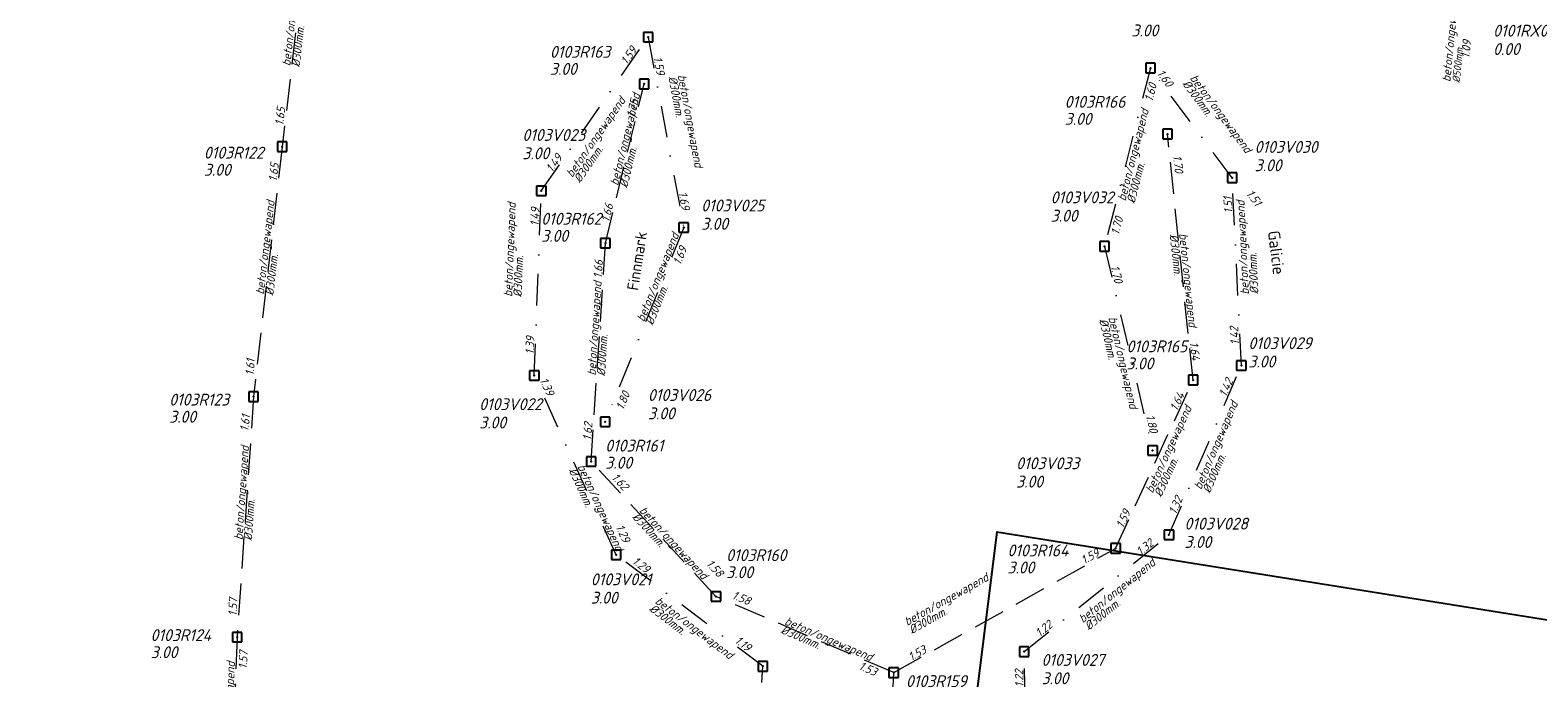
# Model space of a CAD drawing. Extents: x 155498 to 174806, y 452529 to 461643.
# Tile 20 of 44: x 158053 to 158291, y 460833 to 460936. Entities that reach past the tile are written whole.
import ezdxf
from ezdxf.enums import TextEntityAlignment as Align

# ---------------------------------------------------------------- set-up
doc = ezdxf.new("R2010")
doc.units = 0
doc.header["$PDMODE"] = 64
doc.header["$PDSIZE"] = 1.5
doc.linetypes.add('RI-HWA', pattern=[7.4, 5, -2.4])
doc.linetypes.add('RI-VWA', pattern=[11, 5, -3, 0, -3])
doc.layers.get('0').update_dxf_attribs({"linetype": 'CONTINUOUS'})
doc.layers.get('DEFPOINTS').update_dxf_attribs({"linetype": 'CONTINUOUS'})
for name, color, linetype, lineweight in [('B-OI-RI-GWA-MATERIAAL-T18', 10, 'CONTINUOUS', 18), ('B-OI-RI-GWA-PUTDEKSELHOOGTE-T25', 10, 'CONTINUOUS', 25), ('B-OI-RI-GWA_BOB-T18', 10, 'CONTINUOUS', 18), ('B-OI-RI-GWA_DIAMETER-T18', 10, 'CONTINUOUS', 18), ('B-OI-RI-GWA_PUTNUMMER-T18', 10, 'CONTINUOUS', 18), ('B-OI-RI-HWA-BOB-T18', 150, 'CONTINUOUS', 18), ('B-OI-RI-HWA-MATERIAAL-T18', 150, 'CONTINUOUS', 18), ('B-OI-RI-HWA-PUTDEKSELHOOGTE-T25', 150, 'CONTINUOUS', 25), ('B-OI-RI-HWA-PUTNUMMER-T25', 150, 'CONTINUOUS', 25), ('B-OI-RI-HWA_DIAMETER-T18', 150, 'CONTINUOUS', 18), ('B-OI-RI-HWA_RIOOLPUT-S', 150, 'CONTINUOUS', 25), ('B-OI-RI-HWA_TRANSPORTLEIDING-G', 150, 'RI-HWA', 18), ('B-OI-RI-VWA-BOB-T18', 34, 'CONTINUOUS', 18), ('B-OI-RI-VWA-DIAMETER-T18', 34, 'CONTINUOUS', 18), ('B-OI-RI-VWA-MATERIAAL-T18', 34, 'CONTINUOUS', 18), ('B-OI-RI-VWA_PUTDEKSELHOOGTE-T25', 34, 'CONTINUOUS', 25), ('B-OI-RI-VWA_PUTNUMMER-T25', 34, 'CONTINUOUS', 25), ('B-OI-RI-VWA_RIOOLPUT-S', 34, 'CONTINUOUS', 25), ('B-OI-RI-VWA_TRANSPORTLEIDING-G', 34, 'RI-VWA', 18), ('B-XX-OG-TOPOGRAFIE-T18', 2, 'CONTINUOUS', 18)]:
    doc.layers.add(name, color=color, linetype=linetype, lineweight=lineweight)
doc.styles.add('NLCS-ISO-M-T18', font='NLCS-ISO.ttf', dxfattribs={"height": 1.8})
doc.styles.add('NLCS-ISO-M500-T18_CURSIEF', font='NLCS-ISO.ttf', dxfattribs={"oblique": 15, "height": 0.9})
doc.styles.add('NLCS-ISO-M750-T18_CURSIEF', font='NLCS-ISO.ttf', dxfattribs={"oblique": 15, "height": 1.35})
doc.styles.add('NLCS-ISO-M750-T25_CURSIEF', font='NLCS-ISO.ttf', dxfattribs={"oblique": 15, "height": 1.875})

# ---------------------------------------------------------------- blocks, each defined once
blk = doc.blocks.new('ACMAP_ANN_TEMPLATE_gwa-diam')
at = {"style": 'NLCS-ISO-M500-T18_CURSIEF', "oblique": 15}
blk.add_attdef('gwa-diam', (-2.2, -1.3), '', height=1.2, dxfattribs=at)
blk = doc.blocks.new('ACMAP_ANN_TEMPLATE_gwa-materiaal')
at = {"style": 'NLCS-ISO-M750-T18_CURSIEF', "oblique": 15}
blk.add_attdef('gwa-mat', (-2.2, 0.2), '', height=1.35, dxfattribs=at)
blk = doc.blocks.new('ACMAP_ANN_TEMPLATE_gwa-nap-r')
at = {"style": 'NLCS-ISO-M750-T18_CURSIEF', "oblique": 15}
blk.add_attdef('gwa-nap-r', (-5.6, 0.2), '', height=1.35, dxfattribs=at)
blk = doc.blocks.new('ACMAP_ANN_TEMPLATE_hwa-diam')
at = {"style": 'NLCS-ISO-M750-T18_CURSIEF', "oblique": 15}
blk.add_attdef('hwa-diam', (-3.7, -1.3), '', height=1.35, dxfattribs=at)
blk = doc.blocks.new('ACMAP_ANN_TEMPLATE_hwa-nap-l')
at = {"style": 'NLCS-ISO-M750-T18_CURSIEF', "oblique": 15}
blk.add_attdef('hwa-nap-l', (3.3, 0.2), '', height=1.35, dxfattribs=at)
blk = doc.blocks.new('ACMAP_ANN_TEMPLATE_hwa-nap-r')
at = {"style": 'NLCS-ISO-M750-T18_CURSIEF', "oblique": 15}
blk.add_attdef('hwa-nap-r', (-5.6, 0.2), '', height=1.35, dxfattribs=at)
blk = doc.blocks.new('ACMAP_ANN_TEMPLATE_vwa-diam')
at = {"style": 'NLCS-ISO-M750-T18_CURSIEF', "oblique": 15}
blk.add_attdef('vwa-diam', (0.3, -1.3), '', height=1.35, dxfattribs=at)
blk = doc.blocks.new('ACMAP_ANN_TEMPLATE_vwa-materiaal')
at = {"style": 'NLCS-ISO-M750-T18_CURSIEF', "oblique": 15}
blk.add_attdef('vwa-mat', (0.3, 0.2), '', height=1.35, dxfattribs=at)
blk = doc.blocks.new('ACMAP_ANN_TEMPLATE_vwa-nap-l')
at = {"style": 'NLCS-ISO-M750-T18_CURSIEF', "oblique": 15}
blk.add_attdef('vwa-nap-l', (3.3, 0.2), '', height=1.35, dxfattribs=at)
blk = doc.blocks.new('ACMAP_ANN_TEMPLATE_vwa-nap-r')
at = {"style": 'NLCS-ISO-M750-T18_CURSIEF', "oblique": 15}
blk.add_attdef('vwa-nap-r', (-5.6, 0.2), '', height=1.35, dxfattribs=at)
blk = doc.blocks.new('ACMAP_ANN_TEMPLATE_hwa-materiaal')
at = {"style": 'NLCS-ISO-M750-T18_CURSIEF', "oblique": 15}
blk.add_attdef('hwa-mat', (-3.7, 0.2), '', height=1.35, dxfattribs=at)
blk = doc.blocks.new('ACMAP_ANN_TEMPLATE_hwa-puth')
at = {"style": 'NLCS-ISO-M750-T25_CURSIEF', "oblique": 15}
blk.add_attdef('hwa-puth', (-9, -6.8), '', height=1.88, dxfattribs=at)
blk = doc.blocks.new('ACMAP_ANN_TEMPLATE_hwa-putnr')
at = {"style": 'NLCS-ISO-M750-T25_CURSIEF', "oblique": 15}
blk.add_attdef('hwa-putnr', (-9, -4.1), '', height=1.88, dxfattribs=at)
blk = doc.blocks.new('ACMAP_ANN_TEMPLATE_vwa-puth')
at = {"style": 'NLCS-ISO-M750-T25_CURSIEF', "oblique": 15}
blk.add_attdef('vwa-puth', (-3, 5), '', height=1.88, dxfattribs=at)
blk = doc.blocks.new('ACMAP_ANN_TEMPLATE_vwa-putnr')
at = {"style": 'NLCS-ISO-M750-T25_CURSIEF', "oblique": 15}
blk.add_attdef('vaw-putnr', (-3, 7.9), '', height=1.88, dxfattribs=at)
blk = doc.blocks.new('ACMAP_ANN_TEMPLATE_gwa-puth')
at = {"style": 'NLCS-ISO-M750-T25_CURSIEF', "oblique": 15}
blk.add_attdef('gwa-puth', (3, -5), '', height=1.88, dxfattribs=at)
blk = doc.blocks.new('ACMAP_ANN_TEMPLATE_gwa-putnr')
at = {"style": 'NLCS-ISO-M750-T25_CURSIEF', "oblique": 15}
blk.add_attdef('gwa-putnr', (3, -2.1), '', height=1.88, dxfattribs=at)

msp = doc.modelspace()

# ---------------------------------------------------------------- linework, layer by layer
at = {"layer": 'B-OI-RI-HWA_RIOOLPUT-S'}
for p in [(158149.94, 460927.08), (158092.73, 460917.16), (158232.66, 460919.17), (158143.82, 460901.91), (158236.71, 460880.29), (158088.21, 460877.66), (158141.58, 460867.41), (158224.47, 460853.68), (158161.3, 460846.09), (158085.61, 460839.65), (158189.39, 460834.04)]:
    msp.add_point(p, dxfattribs=at)
at = {"layer": 'B-OI-RI-HWA_TRANSPORTLEIDING-G'}
for p, q in [((158096.53, 460949.88), (158092.73, 460917.16)), ((158143.82, 460901.91), (158149.94, 460927.08)), ((158236.71, 460880.29), (158232.66, 460919.17)), ((158092.73, 460917.16), (158088.21, 460877.66)), ((158141.58, 460867.41), (158143.82, 460901.91)), ((158224.47, 460853.68), (158236.71, 460880.29)), ((158088.21, 460877.66), (158085.61, 460839.65)), ((158161.3, 460846.09), (158141.58, 460867.41)), ((158189.39, 460834.04), (158224.47, 460853.68)), ((158189.39, 460834.04), (158161.3, 460846.09)), ((158085.61, 460839.65), (158084.4, 460809.48)), ((158188.07, 460802.2), (158189.39, 460834.04))]:
    msp.add_line(p, q, dxfattribs=at)
at = {"layer": 'B-OI-RI-VWA_RIOOLPUT-S'}
for p in [(158150.58, 460934.49), (158229.97, 460929.6), (158242.89, 460912.26), (158133.69, 460910.18), (158156.19, 460904.4), (158222.72, 460901.41), (158244.34, 460882.58), (158132.58, 460881), (158143.79, 460873.69), (158230.31, 460869.15), (158232.9, 460855.83), (158145.52, 460852.66), (158210.01, 460837.36), (158168.7, 460835.04)]:
    msp.add_point(p, dxfattribs=at)
at = {"layer": 'B-OI-RI-VWA_TRANSPORTLEIDING-G'}
for p, q in [((158133.69, 460910.18), (158150.58, 460934.49)), ((158150.58, 460934.49), (158156.19, 460904.4)), ((158229.97, 460929.6), (158222.72, 460901.41)), ((158242.89, 460912.26), (158229.97, 460929.6)), ((158244.34, 460882.58), (158242.89, 460912.26)), ((158132.58, 460881), (158133.69, 460910.18)), ((158156.19, 460904.4), (158143.79, 460873.69)), ((158222.72, 460901.41), (158230.31, 460869.15)), ((158232.9, 460855.83), (158244.34, 460882.58)), ((158145.52, 460852.66), (158132.58, 460881)), ((158210.01, 460837.36), (158232.9, 460855.83)), ((158168.7, 460835.04), (158145.52, 460852.66)), ((158210.76, 460796.42), (158210.01, 460837.36)), ((158166.63, 460799.23), (158168.7, 460835.04))]:
    msp.add_line(p, q, dxfattribs=at)
at = {"layer": 'DEFPOINTS', "flags": 128}
msp.add_lwpolyline([(157498.69, 460511.77), (157666.49, 461268.41), (158141.33, 461489.21), (159256.93, 461205.94), (159206.49, 460696.31), (158205.71, 460856.25), (158144.02, 460363.33)], close=True, dxfattribs=at)

# ---------------------------------------------------------------- block references
at = {"layer": 'B-OI-RI-GWA-MATERIAAL-T18', "rotation": 84.46562654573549}
msp.add_blockref('ACMAP_ANN_TEMPLATE_gwa-materiaal', (158277.78, 460929.53), dxfattribs=at).add_auto_attribs({'gwa-mat': 'beton/ongewapend'})
at = {"layer": 'B-OI-RI-GWA-PUTDEKSELHOOGTE-T25'}
msp.add_blockref('ACMAP_ANN_TEMPLATE_gwa-puth', (158281.13, 460936.66), dxfattribs=at).add_auto_attribs({'gwa-puth': '0.00'})
at = {"layer": 'B-OI-RI-GWA_BOB-T18', "rotation": 84.46562654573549}
msp.add_blockref('ACMAP_ANN_TEMPLATE_gwa-nap-r', (158281.13, 460936.66), dxfattribs=at).add_auto_attribs({'gwa-nap-r': '1.09'})
at = {"layer": 'B-OI-RI-GWA_DIAMETER-T18', "rotation": 84.46562654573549}
msp.add_blockref('ACMAP_ANN_TEMPLATE_gwa-diam', (158277.78, 460929.53), dxfattribs=at).add_auto_attribs({'gwa-diam': '%%c500mm.'})
at = {"layer": 'B-OI-RI-GWA_PUTNUMMER-T18'}
msp.add_blockref('ACMAP_ANN_TEMPLATE_gwa-putnr', (158281.13, 460936.66), dxfattribs=at).add_auto_attribs({'gwa-putnr': '0101RX01'})
at = {"layer": 'B-OI-RI-HWA-BOB-T18'}
for name, p, rotation, values in [('ACMAP_ANN_TEMPLATE_hwa-nap-r', (158149.94, 460927.08), 76.33333930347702, {'hwa-nap-r': '1.75'}), ('ACMAP_ANN_TEMPLATE_hwa-nap-l', (158092.73, 460917.16), 83.46518575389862, {'hwa-nap-l': '1.65'}), ('ACMAP_ANN_TEMPLATE_hwa-nap-r', (158233.92, 460910.17), 275.9468630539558, {'hwa-nap-r': '1.70'}), ('ACMAP_ANN_TEMPLATE_hwa-nap-r', (158092.73, 460917.16), 83.37897708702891, {'hwa-nap-r': '1.65'}), ('ACMAP_ANN_TEMPLATE_hwa-nap-l', (158143.82, 460901.91), 76.33333930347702, {'hwa-nap-l': '1.66'}), ('ACMAP_ANN_TEMPLATE_hwa-nap-r', (158143.82, 460901.91), 86.29164840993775, {'hwa-nap-r': '1.66'}), ('ACMAP_ANN_TEMPLATE_hwa-nap-l', (158088.21, 460877.66), 86.0967778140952, {'hwa-nap-l': '1.61'}), ('ACMAP_ANN_TEMPLATE_hwa-nap-l', (158235.65, 460889.52), 275.9468630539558, {'hwa-nap-l': '1.64'}), ('ACMAP_ANN_TEMPLATE_hwa-nap-r', (158236.71, 460880.29), 65.29508184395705, {'hwa-nap-r': '1.64'}), ('ACMAP_ANN_TEMPLATE_hwa-nap-r', (158088.21, 460877.66), 83.46518575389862, {'hwa-nap-r': '1.61'}), ('ACMAP_ANN_TEMPLATE_hwa-nap-l', (158141.58, 460867.41), 86.29164840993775, {'hwa-nap-l': '1.62'}), ('ACMAP_ANN_TEMPLATE_hwa-nap-r', (158148.36, 460860.56), 312.7633585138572, {'hwa-nap-r': '1.62'}), ('ACMAP_ANN_TEMPLATE_hwa-nap-l', (158224.47, 460853.68), 65.29508184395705, {'hwa-nap-l': '1.59'}), ('ACMAP_ANN_TEMPLATE_hwa-nap-r', (158224.47, 460853.68), 29.23524772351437, {'hwa-nap-r': '1.59'}), ('ACMAP_ANN_TEMPLATE_hwa-nap-l', (158157.26, 460853.45), 312.7633585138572, {'hwa-nap-l': '1.58'}), ('ACMAP_ANN_TEMPLATE_hwa-nap-l', (158085.61, 460839.65), 87.6880012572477, {'hwa-nap-l': '1.57'}), ('ACMAP_ANN_TEMPLATE_hwa-nap-r', (158168.79, 460843.41), 336.7937766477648, {'hwa-nap-r': '1.58'}), ('ACMAP_ANN_TEMPLATE_hwa-nap-r', (158087.7, 460840.16), 86.0967778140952, {'hwa-nap-r': '1.57'}), ('ACMAP_ANN_TEMPLATE_hwa-nap-l', (158189.39, 460834.04), 29.23524772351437, {'hwa-nap-l': '1.53'}), ('ACMAP_ANN_TEMPLATE_hwa-nap-l', (158180.64, 460835.72), 336.7937766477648, {'hwa-nap-l': '1.53'})]:
    msp.add_blockref(name, p, dxfattribs=dict(at, rotation=rotation)).add_auto_attribs(values)
at = {"layer": 'B-OI-RI-HWA-MATERIAAL-T18'}
for p, rotation in [((158094.63, 460933.52), 83.37897708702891), ((158146.88, 460914.49), 76.33333930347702), ((158090.47, 460897.41), 83.46518575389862), ((158234.68, 460899.73), 275.9468630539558), ((158142.7, 460884.66), 86.29164840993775), ((158232.04, 460865.59), 65.29508184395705), ((158086.91, 460858.65), 86.0967778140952), ((158151.44, 460856.75), 312.7633585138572), ((158194.84, 460843.04), 29.23524772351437), ((158175.34, 460840.07), 336.7937766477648), ((158085.01, 460824.57), 87.6880012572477)]:
    msp.add_blockref('ACMAP_ANN_TEMPLATE_hwa-materiaal', p, dxfattribs=dict(at, rotation=rotation)).add_auto_attribs({'hwa-mat': 'beton/ongewapend'})
at = {"layer": 'B-OI-RI-HWA-PUTDEKSELHOOGTE-T25'}
for p in [(158144.05, 460935.32), (158225.41, 460927.42), (158089.35, 460919.38), (158142.67, 460908.94), (158235.19, 460888.77), (158083.87, 460880.35), (158152.79, 460873.08), (158216.37, 460856.52), (158171.91, 460855.77), (158080.93, 460843.13)]:
    msp.add_blockref('ACMAP_ANN_TEMPLATE_hwa-puth', p, dxfattribs=at).add_auto_attribs({'hwa-puth': '3.00'})
at = {"layer": 'B-OI-RI-HWA-PUTNUMMER-T25'}
for p, values in [((158144.05, 460935.32), {'hwa-putnr': '0103R163'}), ((158225.41, 460927.42), {'hwa-putnr': '0103R166'}), ((158089.35, 460919.38), {'hwa-putnr': '0103R122'}), ((158142.67, 460908.94), {'hwa-putnr': '0103R162'}), ((158235.19, 460888.77), {'hwa-putnr': '0103R165'}), ((158083.87, 460880.35), {'hwa-putnr': '0103R123'}), ((158152.79, 460873.08), {'hwa-putnr': '0103R161'}), ((158171.91, 460855.77), {'hwa-putnr': '0103R160'}), ((158216.37, 460856.52), {'hwa-putnr': '0103R164'}), ((158080.93, 460843.13), {'hwa-putnr': '0103R124'}), ((158200.32, 460835.86), {'hwa-putnr': '0103R159'})]:
    msp.add_blockref('ACMAP_ANN_TEMPLATE_hwa-putnr', p, dxfattribs=at).add_auto_attribs(values)
at = {"layer": 'B-OI-RI-HWA_DIAMETER-T18'}
for p, rotation in [((158094.63, 460933.52), 83.37897708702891), ((158146.88, 460914.49), 76.33333930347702), ((158090.47, 460897.41), 83.46518575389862), ((158234.68, 460899.73), 275.9468630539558), ((158142.7, 460884.66), 86.29164840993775), ((158232.04, 460865.59), 65.29508184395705), ((158086.91, 460858.65), 86.0967778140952), ((158151.44, 460856.75), 312.7633585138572), ((158194.84, 460843.04), 29.23524772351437), ((158175.34, 460840.07), 336.7937766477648)]:
    msp.add_blockref('ACMAP_ANN_TEMPLATE_hwa-diam', p, dxfattribs=dict(at, rotation=rotation)).add_auto_attribs({'hwa-diam': '%%c300mm.'})
at = {"layer": 'B-OI-RI-VWA-BOB-T18'}
for name, p, rotation, values in [('ACMAP_ANN_TEMPLATE_vwa-nap-r', (158150.58, 460934.49), 55.2093617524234, {'vwa-nap-r': '1.59'}), ('ACMAP_ANN_TEMPLATE_vwa-nap-l', (158150.58, 460934.49), 280.5610106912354, {'vwa-nap-l': '1.59'}), ('ACMAP_ANN_TEMPLATE_vwa-nap-l', (158229.66, 460920.98), 75.5770481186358, {'vwa-nap-l': '1.60'}), ('ACMAP_ANN_TEMPLATE_vwa-nap-r', (158234.08, 460924.13), 306.6897228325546, {'vwa-nap-r': '1.60'}), ('ACMAP_ANN_TEMPLATE_vwa-nap-l', (158133.69, 460910.18), 55.2093617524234, {'vwa-nap-l': '1.49'}), ('ACMAP_ANN_TEMPLATE_vwa-nap-r', (158133.69, 460910.18), 87.82153304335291, {'vwa-nap-r': '1.49'}), ('ACMAP_ANN_TEMPLATE_vwa-nap-r', (158156.19, 460904.4), 280.5610106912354, {'vwa-nap-r': '1.69'}), ('ACMAP_ANN_TEMPLATE_vwa-nap-r', (158242.89, 460912.26), 92.79692986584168, {'vwa-nap-r': '1.51'}), ('ACMAP_ANN_TEMPLATE_vwa-nap-l', (158242.89, 460912.26), 306.6897228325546, {'vwa-nap-l': '1.51'}), ('ACMAP_ANN_TEMPLATE_vwa-nap-r', (158226.57, 460908.52), 75.5770481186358, {'vwa-nap-r': '1.70'}), ('ACMAP_ANN_TEMPLATE_vwa-nap-l', (158154.63, 460895.23), 68.01226343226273, {'vwa-nap-l': '1.69'}), ('ACMAP_ANN_TEMPLATE_vwa-nap-l', (158222.72, 460901.41), 283.2395299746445, {'vwa-nap-l': '1.70'}), ('ACMAP_ANN_TEMPLATE_vwa-nap-l', (158244.34, 460882.58), 92.79692986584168, {'vwa-nap-l': '1.42'}), ('ACMAP_ANN_TEMPLATE_vwa-nap-l', (158132.58, 460881), 87.82153304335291, {'vwa-nap-l': '1.39'}), ('ACMAP_ANN_TEMPLATE_vwa-nap-r', (158135.52, 460875.12), 294.5413654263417, {'vwa-nap-r': '1.39'}), ('ACMAP_ANN_TEMPLATE_vwa-nap-r', (158244.34, 460882.58), 66.84536977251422, {'vwa-nap-r': '1.42'}), ('ACMAP_ANN_TEMPLATE_vwa-nap-r', (158148.95, 460880.57), 68.01226343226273, {'vwa-nap-r': '1.80'}), ('ACMAP_ANN_TEMPLATE_vwa-nap-r', (158230.31, 460869.15), 283.2395299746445, {'vwa-nap-r': '1.80'}), ('ACMAP_ANN_TEMPLATE_vwa-nap-l', (158232.9, 460855.83), 66.84536977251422, {'vwa-nap-l': '1.32'}), ('ACMAP_ANN_TEMPLATE_vwa-nap-l', (158143.85, 460860), 294.5413654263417, {'vwa-nap-l': '1.29'}), ('ACMAP_ANN_TEMPLATE_vwa-nap-r', (158232.9, 460855.83), 38.88796921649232, {'vwa-nap-r': '1.32'}), ('ACMAP_ANN_TEMPLATE_vwa-nap-r', (158152.28, 460847.85), 322.7601526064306, {'vwa-nap-r': '1.29'}), ('ACMAP_ANN_TEMPLATE_vwa-nap-l', (158210.01, 460837.36), 38.88796921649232, {'vwa-nap-l': '1.22'}), ('ACMAP_ANN_TEMPLATE_vwa-nap-l', (158161.39, 460840.72), 322.7601526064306, {'vwa-nap-l': '1.19'}), ('ACMAP_ANN_TEMPLATE_vwa-nap-r', (158210.01, 460837.36), 91.05640415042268, {'vwa-nap-r': '1.22'})]:
    msp.add_blockref(name, p, dxfattribs=dict(at, rotation=rotation)).add_auto_attribs(values)
at = {"layer": 'B-OI-RI-VWA-DIAMETER-T18'}
for p, rotation in [((158154.98, 460928.7), 280.5610106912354), ((158235.8, 460928.11), 306.6897228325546), ((158138.56, 460911.84), 55.2093617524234), ((158226.13, 460908.15), 75.5770481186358), ((158129.27, 460893.11), 87.82153304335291), ((158245.76, 460893.52), 92.79692986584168), ((158149.99, 460889.04), 68.01226343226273), ((158223.04, 460890.4), 283.2395299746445), ((158238.04, 460862.52), 66.84536977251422), ((158139.05, 460866.83), 294.5413654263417), ((158219.17, 460841.48), 38.88796921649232), ((158151.19, 460845.14), 322.7601526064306)]:
    msp.add_blockref('ACMAP_ANN_TEMPLATE_vwa-diam', p, dxfattribs=dict(at, rotation=rotation)).add_auto_attribs({'vwa-diam': '%%c300mm.'})
at = {"layer": 'B-OI-RI-VWA-MATERIAAL-T18'}
for p, rotation in [((158154.98, 460928.7), 280.5610106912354), ((158235.8, 460928.11), 306.6897228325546), ((158138.56, 460911.84), 55.2093617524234), ((158226.13, 460908.15), 75.5770481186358), ((158245.76, 460893.52), 92.79692986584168), ((158129.27, 460893.11), 87.82153304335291), ((158149.99, 460889.04), 68.01226343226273), ((158223.04, 460890.4), 283.2395299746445), ((158238.04, 460862.52), 66.84536977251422), ((158139.05, 460866.83), 294.5413654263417), ((158219.17, 460841.48), 38.88796921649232), ((158151.19, 460845.14), 322.7601526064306)]:
    msp.add_blockref('ACMAP_ANN_TEMPLATE_vwa-materiaal', p, dxfattribs=dict(at, rotation=rotation)).add_auto_attribs({'vwa-mat': 'beton/ongewapend'})
at = {"layer": 'B-OI-RI-VWA_PUTDEKSELHOOGTE-T25'}
for p in [(158229.97, 460929.6), (158133.69, 460910.18), (158249.44, 460908.29), (158161.96, 460899.04), (158217.2, 460900.32), (158248.45, 460877.27), (158153.54, 460869.08), (158126.87, 460867.63), (158211.74, 460858.29), (158238.34, 460848.75), (158144.51, 460839.95), (158215.75, 460827.21)]:
    msp.add_blockref('ACMAP_ANN_TEMPLATE_vwa-puth', p, dxfattribs=at).add_auto_attribs({'vwa-puth': '3.00'})
at = {"layer": 'B-OI-RI-VWA_PUTNUMMER-T25'}
for p, values in [((158133.69, 460910.18), {'vaw-putnr': '0103V023'}), ((158249.44, 460908.29), {'vaw-putnr': '0103V030'}), ((158161.96, 460899.04), {'vaw-putnr': '0103V025'}), ((158217.2, 460900.32), {'vaw-putnr': '0103V032'}), ((158248.45, 460877.27), {'vaw-putnr': '0103V029'}), ((158126.87, 460867.63), {'vaw-putnr': '0103V022'}), ((158153.54, 460869.08), {'vaw-putnr': '0103V026'}), ((158211.74, 460858.29), {'vaw-putnr': '0103V033'}), ((158238.34, 460848.75), {'vaw-putnr': '0103V028'}), ((158144.51, 460839.95), {'vaw-putnr': '0103V021'}), ((158215.75, 460827.21), {'vaw-putnr': '0103V027'})]:
    msp.add_blockref('ACMAP_ANN_TEMPLATE_vwa-putnr', p, dxfattribs=at).add_auto_attribs(values)

# ---------------------------------------------------------------- texts
at = {"layer": 'B-XX-OG-TOPOGRAFIE-T18', "style": 'NLCS-ISO-M-T18'}
for s, height, rotation, p in [('Finnmark', 1.8, 81.3, (158148.83, 460899.1)), ('Galicie', 1.875, 277, (158249.88, 460900.43))]:
    msp.add_text(s, height=height, rotation=rotation, dxfattribs=at).set_placement(p, align=Align.MIDDLE_CENTER)

doc.saveas('drawing.dxf')
